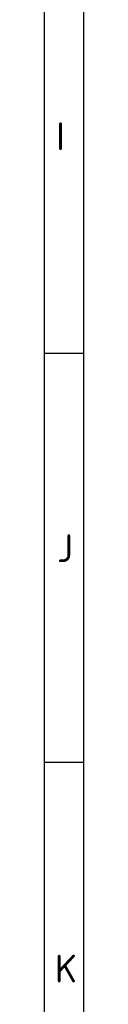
# Model space of a CAD drawing. Header units: millimetres. Extents: x 7 to 819, y 15 to 587.
# Tile 2 of 59: x 6.71 to 10.98, y 120.64 to 226.61. Entities that reach past the tile are written whole.
import ezdxf

# ---------------------------------------------------------------- set-up
doc = ezdxf.new("R2010")
doc.units = ezdxf.units.MM
doc.layers.add('Default', color=7, linetype='Continuous')

msp = doc.modelspace()

# ---------------------------------------------------------------- linework, layer by layer
at = {"layer": 'Default', "color": 7, "linetype": 'Continuous'}
for p, q in [((6.7081, 586.6698), (6.7081, 14.6698)), ((10.9778, 14.6698), (10.9778, 278.6698)), ((10.9778, 190.6698), (6.7081, 190.6698)), ((10.9778, 146.6698), (6.7081, 146.6698))]:
    msp.add_line(p, q, dxfattribs=at)

# ---------------------------------------------------------------- texts
at = {"layer": 'Default', "char_height": 3, "attachment_point": 1}
for s, insert, width in [('{\\fSolid Edge ISO|b1||i0||c0|p34;\\C7;\\H3.;\\W1.;I}', (8.0119, 215.5682), 1.636374), ('{\\fSolid Edge ISO|b1||i0||c0|p34;\\C7;\\H3.;\\W1.;J}', (8.082, 171.2362), 1.568192), ('{\\fSolid Edge ISO|b1||i0||c0|p34;\\C7;\\H3.;\\W1.;K}', (7.8716, 125.9853), 1.840919)]:
    msp.add_mtext(s, dxfattribs=dict(at, insert=insert, width=width))

doc.saveas('drawing.dxf')
